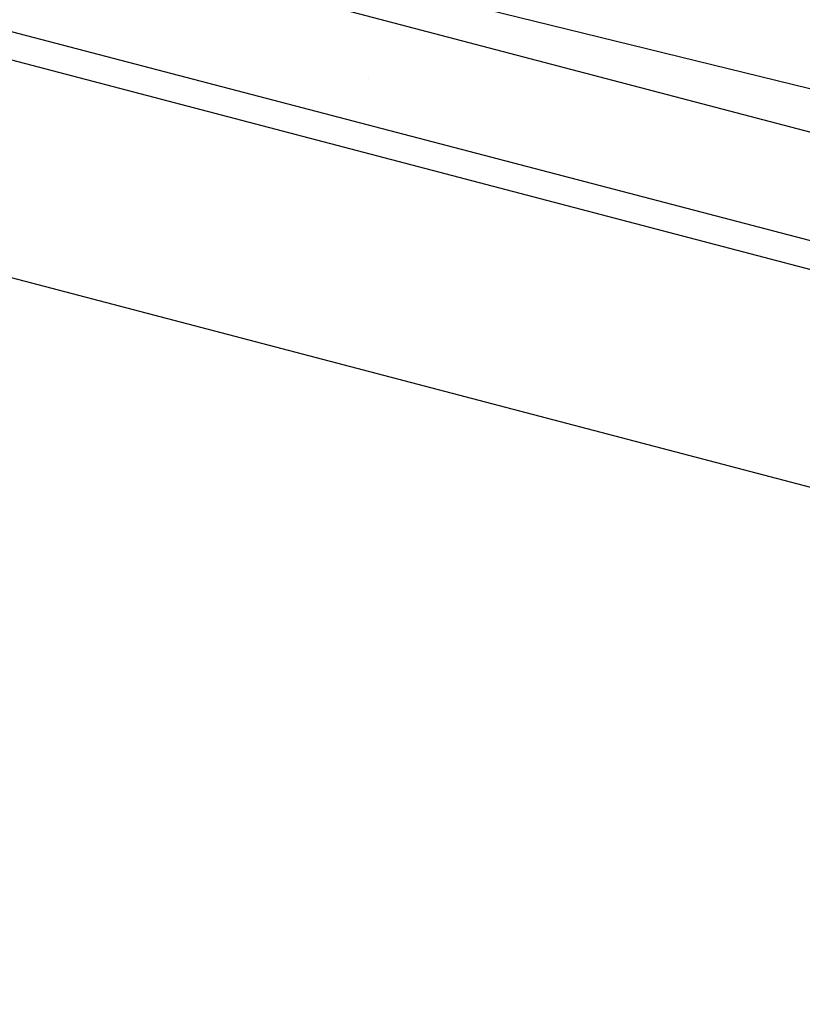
# Model space of a CAD drawing. Header units: feet. Extents: x -79 to 198, y -22 to 181.
# Tile 26 of 256: x 32.184 to 32.2798, y 20.4111 to 20.5316. Entities that reach past the tile are written whole.
import ezdxf

# ---------------------------------------------------------------- set-up
doc = ezdxf.new("R2010")
doc.units = ezdxf.units.FT
doc.layers.add('A-LINEA', color=7, linetype='CONTINUOUS')

msp = doc.modelspace()

# ---------------------------------------------------------------- linework, layer by layer
at = {"layer": 'A-LINEA'}
msp.add_line((32.2267, 20.5244), (32.2267, 20.5244), dxfattribs=at)
msp.add_line((32.2267, 20.5244), (32.2267, 20.5244), dxfattribs=at)
for points in [[(26.7067, 23.3511), (28.04, 21.6178), (31.0267, 20.8311), (34.0133, 20.0978), (37.0133, 19.4044), (40.0267, 18.7778), (43.0533, 18.2044), (46.0933, 17.6844), (49.1467, 17.2178), (52.2, 16.8044), (55.2533, 16.4444), (58.32, 16.1511), (60.4, 16.0178), (62.48, 15.9511), (64.5467, 15.9244), (66.6267, 15.9511), (68.7067, 16.0178), (70.7867, 16.1511), (72.8533, 16.3244), (74.92, 16.5511), (76.9867, 16.8178), (79.04, 17.1511), (81.08, 17.5244), (83.12, 17.9378)], [(26.7067, 23.3511), (28.04, 21.6178), (31.0267, 20.8311), (34.0133, 20.0978), (37.0133, 19.4044), (40.0267, 18.7778), (43.0533, 18.2044), (46.0933, 17.6844), (49.1467, 17.2178), (52.2, 16.8044), (55.2533, 16.4444), (58.32, 16.1511), (60.4, 16.0178), (62.48, 15.9511), (64.5467, 15.9244), (66.6267, 15.9511), (68.7067, 16.0178), (70.7867, 16.1511), (72.8533, 16.3244), (74.92, 16.5511), (76.9867, 16.8178), (79.04, 17.1511), (81.08, 17.5244), (83.12, 17.9378)], [(32.3067, 20.4978), (28.48, 21.4978), (28.4933, 21.5111), (32.3067, 20.5111), (32.3067, 20.4978)], [(32.3067, 20.4978), (28.48, 21.4978), (28.4933, 21.5111), (32.3067, 20.5111), (32.3067, 20.4978)], [(32.2933, 20.4711), (28.48, 21.4711), (28.48, 21.4844), (28.48, 21.4978), (32.2933, 20.4978), (32.3067, 20.4844), (32.2933, 20.4711)], [(32.2933, 20.4711), (28.48, 21.4711), (28.48, 21.4844), (28.48, 21.4978), (32.2933, 20.4978), (32.3067, 20.4844), (32.2933, 20.4711)]]:
    msp.add_lwpolyline(points, dxfattribs=at)

doc.saveas('drawing.dxf')
